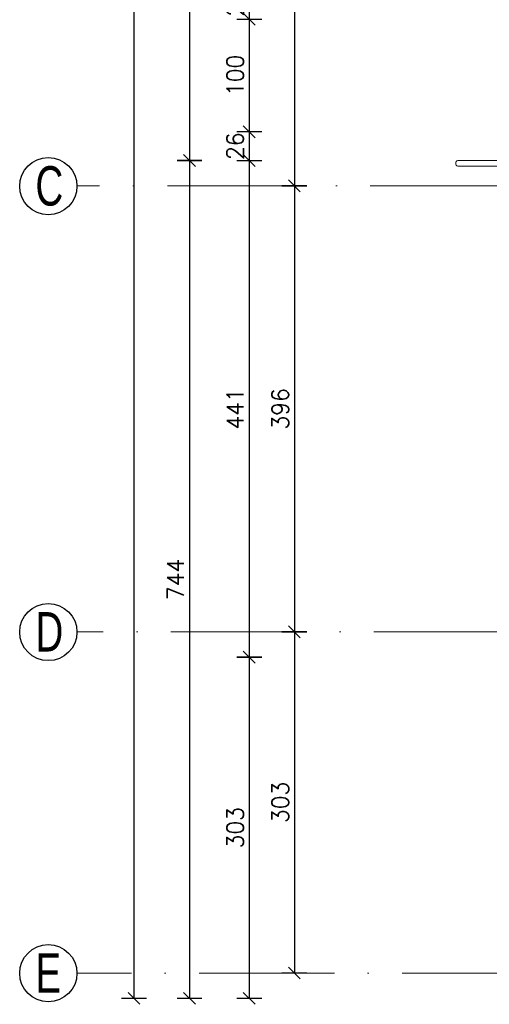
# Model space of a CAD drawing. Header units: millimetres. Extents: x -37273 to 136949, y -1495242345 to -598.
# Tile 13 of 38: x 40329 to 40746, y -17755 to -16881. Entities that reach past the tile are written whole.
import ezdxf

# ---------------------------------------------------------------- set-up
doc = ezdxf.new("R2010")
doc.units = ezdxf.units.MM
doc.linetypes.add('ACAD_ISO10W100', pattern=[18, 12, -3, 0, -3])
for name, color, linetype in [('OPISY', 4, 'Continuous'), ('wym', 1, 'Continuous'), ('ściana', 7, 'Continuous')]:
    doc.layers.add(name, color=color, linetype=linetype)
doc.layers.add('wymiarowannie', color=253, linetype='Continuous', lineweight=5)
doc.layers.add('ściany', color=190, linetype='Continuous', lineweight=25)
doc.styles.add('op2', font='arial.ttf')
doc.styles.add('WYM_50', font='simplex.shx', dxfattribs={"width": 0.95})
doc.dimstyles.new('50', dxfattribs={"dimtxt": 15, "dimasz": 0.15, "dimexe": 13, "dimexo": 30, "dimgap": 5, "dimtad": 1, "dimdec": 0, "dimrnd": 0.5, "dimzin": 1, "dimdsep": 46, "dimtxsty": 'WYM_50', "dimblk": 'A', "dimcen": 3, "dimdle": 5, "dimse1": 1, "dimse2": 1, "dimclrd": 256, "dimclre": 256, "dimclrt": 2, "dimaunit": 1, "dimadec": 0, "dimazin": 0, "dimtfac": 0.32, "dimtdec": 0, "dimtix": 1, "dimtmove": 1, "dimatfit": 3, "dimldrblk": 'A', "dimfxl": 1, "dimtvp": 0.08, "dimtolj": 1, "dimtzin": 1, "dimarcsym": 0})

# ---------------------------------------------------------------- blocks, each defined once
blk = doc.blocks.new('A')
at = {"color": 1, "linetype": 'Continuous'}
blk.add_line((0, 73.6), (0, -73.6), dxfattribs=at)
at = {"color": 7, "linetype": 'Continuous'}
blk.add_line((-35.3, -35.3), (35.3, 35.3), dxfattribs=at)
blk = doc.blocks.new('*D2371')
at = {"layer": 'Defpoints', "color": 0, "lineweight": 13, "ltscale": 3}
for p in [(40991, -16851.44), (40532.97, -16880.44), (40991, -16880.44)]:
    blk.add_point(p, dxfattribs=at)
at = {"layer": 'wym', "lineweight": -2}
for p, q in [((40532.97, -16851.29), (40532.97, -16851.14)), ((40532.97, -16851.44), (40532.97, -16880.44)), ((40532.97, -16880.59), (40532.97, -16880.74))]:
    blk.add_line(p, q, dxfattribs=at)
at = {"layer": 'wym', "lineweight": -2, "ltscale": 3, "xscale": 0.15, "yscale": 0.15, "zscale": 0.15}
for p, rotation in [((40532.97, -16851.44), 270), ((40532.97, -16880.44), 90)]:
    blk.add_blockref('A', p, dxfattribs=dict(at, rotation=rotation))
at = {"layer": 'wym', "color": 2, "ltscale": 3, "insert": (40520.47, -16865.94), "char_height": 15, "attachment_point": 5, "rotation": 90, "style": 'WYM_50'}
blk.add_mtext('\\A1;29', dxfattribs=at)
blk = doc.blocks.new('*D2372')
at = {"layer": 'Defpoints', "color": 0, "lineweight": 13, "ltscale": 3}
for p in [(41037, -16880.44), (40532.97, -16980.44), (41037, -16980.44)]:
    blk.add_point(p, dxfattribs=at)
at = {"layer": 'ściana', "lineweight": -2, "ltscale": 3}
blk.add_line((40532.97, -16880.59), (40532.97, -16980.29), dxfattribs=at)
at = {"layer": 'ściana', "lineweight": -2, "ltscale": 3, "xscale": 0.15, "yscale": 0.15, "zscale": 0.15}
for p, rotation in [((40532.97, -16880.44), 90), ((40532.97, -16980.44), 270)]:
    blk.add_blockref('A', p, dxfattribs=dict(at, rotation=rotation))
at = {"layer": 'ściana', "color": 2, "lineweight": 13, "ltscale": 3, "insert": (40520.47, -16930.44), "char_height": 15, "attachment_point": 5, "rotation": 90, "style": 'WYM_50'}
blk.add_mtext('\\A1;100', dxfattribs=at)
blk = doc.blocks.new('*D2375')
at = {"layer": 'Defpoints', "color": 0, "lineweight": 13, "ltscale": 3}
for p in [(42440, -17447.05), (40532.97, -17750.05), (42440, -17750.05)]:
    blk.add_point(p, dxfattribs=at)
at = {"layer": 'wym', "lineweight": -2}
blk.add_line((40532.97, -17447.2), (40532.97, -17749.9), dxfattribs=at)
at = {"layer": 'wym', "lineweight": -2, "ltscale": 3, "xscale": 0.15, "yscale": 0.15, "zscale": 0.15}
for p, rotation in [((40532.97, -17447.05), 90), ((40532.97, -17750.05), 270)]:
    blk.add_blockref('A', p, dxfattribs=dict(at, rotation=rotation))
at = {"layer": 'wym', "color": 2, "ltscale": 3, "insert": (40520.47, -17598.55), "char_height": 15, "attachment_point": 5, "rotation": 90, "style": 'WYM_50'}
blk.add_mtext('\\A1;303', dxfattribs=at)
blk = doc.blocks.new('*D2378')
at = {"layer": 'Defpoints', "color": 0, "lineweight": 13, "ltscale": 3}
for p in [(40838, -17006.05), (40480, -17750.05), (42440, -17750.05)]:
    blk.add_point(p, dxfattribs=at)
at = {"layer": 'wym', "lineweight": -2}
blk.add_line((40480, -17006.2), (40480, -17749.9), dxfattribs=at)
at = {"layer": 'wym', "lineweight": -2, "ltscale": 3, "xscale": 0.15, "yscale": 0.15, "zscale": 0.15}
for p, rotation in [((40480, -17006.05), 90), ((40480, -17750.05), 270)]:
    blk.add_blockref('A', p, dxfattribs=dict(at, rotation=rotation))
at = {"layer": 'wym', "color": 2, "ltscale": 3, "insert": (40467.5, -17378.05), "char_height": 15, "attachment_point": 5, "rotation": 90, "style": 'WYM_50'}
blk.add_mtext('\\A1;744', dxfattribs=at)
blk = doc.blocks.new('*D2355')
at = {"layer": 'Defpoints', "color": 0, "lineweight": 13, "ltscale": 3}
for p in [(40517.84, -16219.55), (40517.84, -17028.55), (40572.98, -17028.55)]:
    blk.add_point(p, dxfattribs=at)
at = {"layer": 'wym', "lineweight": -2}
blk.add_line((40572.98, -16219.7), (40572.98, -17028.4), dxfattribs=at)
at = {"layer": 'wym', "lineweight": -2, "ltscale": 3, "xscale": 0.15, "yscale": 0.15, "zscale": 0.15}
for p, rotation in [((40572.98, -16219.55), 90), ((40572.98, -17028.55), 270)]:
    blk.add_blockref('A', p, dxfattribs=dict(at, rotation=rotation))
at = {"layer": 'wym', "color": 2, "ltscale": 3, "insert": (40560.48, -16624.05), "char_height": 15, "attachment_point": 5, "rotation": 90, "style": 'WYM_50'}
blk.add_mtext('\\A1;809', dxfattribs=at)
blk = doc.blocks.new('*D2356')
at = {"layer": 'Defpoints', "color": 0, "lineweight": 13, "ltscale": 3}
for p in [(40537.16, -17028.55), (40537.16, -17424.55), (40572.98, -17424.55)]:
    blk.add_point(p, dxfattribs=at)
at = {"layer": 'wym', "lineweight": -2}
blk.add_line((40572.98, -17028.7), (40572.98, -17424.4), dxfattribs=at)
at = {"layer": 'wym', "lineweight": -2, "ltscale": 3, "xscale": 0.15, "yscale": 0.15, "zscale": 0.15}
for p, rotation in [((40572.98, -17028.55), 90), ((40572.98, -17424.55), 270)]:
    blk.add_blockref('A', p, dxfattribs=dict(at, rotation=rotation))
at = {"layer": 'wym', "color": 2, "ltscale": 3, "insert": (40560.48, -17226.55), "char_height": 15, "attachment_point": 5, "rotation": 90, "style": 'WYM_50'}
blk.add_mtext('\\A1;396', dxfattribs=at)
blk = doc.blocks.new('*D2357')
at = {"layer": 'Defpoints', "color": 0, "lineweight": 13, "ltscale": 3}
for p in [(40612.62, -17424.55), (40572.98, -17727.55), (40698.77, -17727.55)]:
    blk.add_point(p, dxfattribs=at)
at = {"layer": 'wym', "lineweight": -2}
blk.add_line((40572.98, -17424.7), (40572.98, -17727.4), dxfattribs=at)
at = {"layer": 'wym', "lineweight": -2, "ltscale": 3, "xscale": 0.15, "yscale": 0.15, "zscale": 0.15}
for p, rotation in [((40572.98, -17424.55), 90), ((40572.98, -17727.55), 270)]:
    blk.add_blockref('A', p, dxfattribs=dict(at, rotation=rotation))
at = {"layer": 'wym', "color": 2, "ltscale": 3, "insert": (40560.48, -17576.05), "char_height": 15, "attachment_point": 5, "rotation": 90, "style": 'WYM_50'}
blk.add_mtext('\\A1;303', dxfattribs=at)
blk = doc.blocks.new('*D2373')
at = {"layer": 'Defpoints', "color": 0, "lineweight": 13, "ltscale": 3}
for p in [(40924.36, -16980.44), (40532.97, -17006.05), (40924.36, -17006.05)]:
    blk.add_point(p, dxfattribs=at)
at = {"layer": 'wym', "lineweight": -2}
for p, q in [((40532.97, -16980.29), (40532.97, -16980.14)), ((40532.97, -16980.44), (40532.97, -17006.05)), ((40532.97, -17006.2), (40532.97, -17006.35))]:
    blk.add_line(p, q, dxfattribs=at)
at = {"layer": 'wym', "lineweight": -2, "ltscale": 3, "xscale": 0.15, "yscale": 0.15, "zscale": 0.15}
for p, rotation in [((40532.97, -16980.44), 270), ((40532.97, -17006.05), 90)]:
    blk.add_blockref('A', p, dxfattribs=dict(at, rotation=rotation))
at = {"layer": 'wym', "color": 2, "ltscale": 3, "insert": (40520.47, -16993.24), "char_height": 15, "attachment_point": 5, "rotation": 90, "style": 'WYM_50'}
blk.add_mtext('\\A1;26', dxfattribs=at)
blk = doc.blocks.new('*D2374')
at = {"layer": 'Defpoints', "color": 0, "lineweight": 13, "ltscale": 3}
for p in [(40662.47, -17006.05), (40532.97, -17447.05), (40838, -17447.05)]:
    blk.add_point(p, dxfattribs=at)
at = {"layer": 'wym', "lineweight": -2}
blk.add_line((40532.97, -17006.2), (40532.97, -17446.9), dxfattribs=at)
at = {"layer": 'wym', "lineweight": -2, "ltscale": 3, "xscale": 0.15, "yscale": 0.15, "zscale": 0.15}
for p, rotation in [((40532.97, -17006.05), 90), ((40532.97, -17447.05), 270)]:
    blk.add_blockref('A', p, dxfattribs=dict(at, rotation=rotation))
at = {"layer": 'wym', "color": 2, "ltscale": 3, "insert": (40520.47, -17226.55), "char_height": 15, "attachment_point": 5, "rotation": 90, "style": 'WYM_50'}
blk.add_mtext('\\A1;441', dxfattribs=at)
blk = doc.blocks.new('*D2377')
at = {"layer": 'Defpoints', "color": 0, "lineweight": 13, "ltscale": 3}
for p in [(40657.77, -16197.05), (40480, -17006.05), (40877.34, -17006.05)]:
    blk.add_point(p, dxfattribs=at)
at = {"layer": 'wym', "lineweight": -2}
blk.add_line((40480, -16197.2), (40480, -17005.9), dxfattribs=at)
at = {"layer": 'wym', "lineweight": -2, "ltscale": 3, "xscale": 0.15, "yscale": 0.15, "zscale": 0.15}
for p, rotation in [((40480, -16197.05), 90), ((40480, -17006.05), 270)]:
    blk.add_blockref('A', p, dxfattribs=dict(at, rotation=rotation))
at = {"layer": 'wym', "color": 2, "ltscale": 3, "insert": (40467.5, -16601.55), "char_height": 15, "attachment_point": 5, "rotation": 90, "style": 'WYM_50'}
blk.add_mtext('\\A1;809', dxfattribs=at)
blk = doc.blocks.new('*D2379')
at = {"layer": 'Defpoints', "color": 0, "lineweight": 13, "ltscale": 3}
for p in [(40482.96, -15896.05), (40430.71, -17750.05), (40482.96, -17750.05)]:
    blk.add_point(p, dxfattribs=at)
at = {"layer": 'wym', "lineweight": -2}
blk.add_line((40430.71, -15896.2), (40430.71, -17749.9), dxfattribs=at)
at = {"layer": 'wym', "lineweight": -2, "ltscale": 3, "xscale": 0.15, "yscale": 0.15, "zscale": 0.15}
for p, rotation in [((40430.71, -15896.05), 90), ((40430.71, -17750.05), 270)]:
    blk.add_blockref('A', p, dxfattribs=dict(at, rotation=rotation))
at = {"layer": 'wym', "color": 2, "ltscale": 3, "insert": (40418.21, -16823.05), "char_height": 15, "attachment_point": 5, "rotation": 90, "style": 'WYM_50'}
blk.add_mtext('\\A1;1854', dxfattribs=at)

msp = doc.modelspace()

# ---------------------------------------------------------------- linework, layer by layer
at = {"layer": 'wymiarowannie', "color": 1, "lineweight": 13, "ltscale": 3}
for p, q in [((40818, -17006.05), (40718, -17006.05)), ((40818, -17011.05), (40718, -17011.05))]:
    msp.add_line(p, q, dxfattribs=at)
at = {"layer": 'wymiarowannie', "color": 251, "linetype": 'ACAD_ISO10W100', "lineweight": 13, "ltscale": 10}
for p, q in [((42381.3, -17028.55), (40380.11, -17028.55)), ((42564.5, -17424.55), (40380.11, -17424.55)), ((43850.3, -17727.55), (40380.11, -17727.55))]:
    msp.add_line(p, q, dxfattribs=at)
at = {"layer": 'wymiarowannie', "color": 1, "lineweight": 13, "ltscale": 3}
msp.add_arc((40718.72, -17008.55), 2.6, 106.23994, 253.76006, dxfattribs=at)
at = {"layer": 'ściany', "color": 5, "ltscale": 100}
for centre in [(40354.71, -17028.75), (40354.71, -17424.75), (40354.71, -17727.75)]:
    msp.add_circle(centre, 25.39, dxfattribs=at)

# ---------------------------------------------------------------- texts
at = {"layer": 'OPISY', "color": 4, "ltscale": 3, "style": 'op2', "width": 0.7}
for s, p in [('C', (40343.26, -17046.03)), ('D', (40343.26, -17442.03)), ('E', (40343.26, -17745.03))]:
    msp.add_text(s, height=35, dxfattribs=at).set_placement(p)

# ---------------------------------------------------------------- dimensions: what is measured, and where the dimension line sits
at = {"layer": 'wym'}
for base, p1, p2, picture, middle in [((40430.71, -17750.05), (40482.96, -15896.05), (40482.96, -17750.05), '*D2379', (40418.21, -16823.05)), ((40480, -17006.05), (40657.77, -16197.05), (40877.34, -17006.05), '*D2377', (40467.5, -16601.55)), ((40572.98, -17028.55), (40517.84, -16219.55), (40517.84, -17028.55), '*D2355', (40560.48, -16624.05)), ((40532.97, -16880.44), (40991, -16851.44), (40991, -16880.44), '*D2371', (40520.47, -16865.94)), ((40532.97, -17006.05), (40924.36, -16980.44), (40924.36, -17006.05), '*D2373', (40520.47, -16993.24)), ((40480, -17750.05), (40838, -17006.05), (42440, -17750.05), '*D2378', (40467.5, -17378.05)), ((40532.97, -17447.05), (40662.47, -17006.05), (40838, -17447.05), '*D2374', (40520.47, -17226.55)), ((40572.98, -17424.55), (40537.16, -17028.55), (40537.16, -17424.55), '*D2356', (40560.48, -17226.55)), ((40572.98, -17727.55), (40612.62, -17424.55), (40698.77, -17727.55), '*D2357', (40560.48, -17576.05)), ((40532.97, -17750.05), (42440, -17447.05), (42440, -17750.05), '*D2375', (40520.47, -17598.55))]:
    dim = msp.add_linear_dim(base=base, p1=p1, p2=p2, angle=90, dimstyle='50', override={"dimblk": 'A', "dimfxl": 0, "dimarcsym": 1}, dxfattribs=at)
    dim.commit()
    dim.dimension.update_dxf_attribs({"geometry": picture, "text_midpoint": middle})
at = {"layer": 'ściana', "lineweight": 13, "ltscale": 3}
dim = msp.add_linear_dim(base=(40532.97, -16980.44), p1=(41037, -16880.44), p2=(41037, -16980.44), angle=90, dimstyle='50', override={"dimblk": 'A', "dimfxl": 0, "dimarcsym": 1}, dxfattribs=at)
dim.commit()
dim.dimension.update_dxf_attribs({"geometry": '*D2372', "text_midpoint": (40520.47, -16930.44)})

doc.saveas('drawing.dxf')
